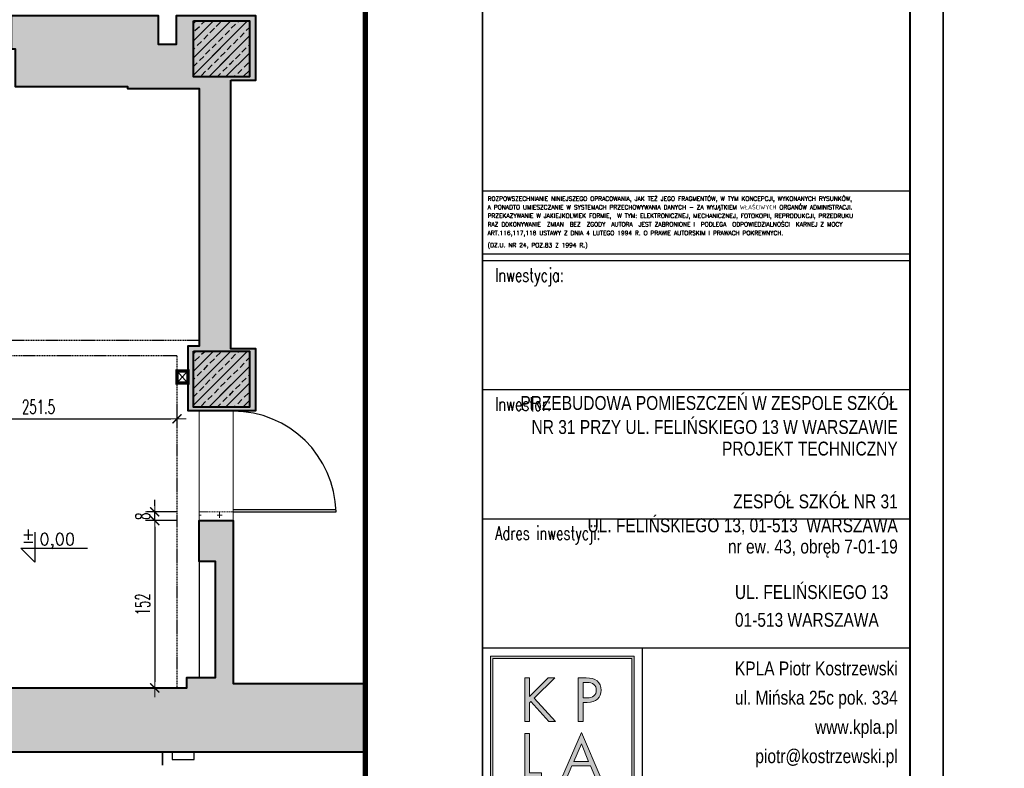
# Model space of a CAD drawing. Extents: x 678233 to 771511, y -128679 to -91169.
# Tile 5 of 62: x 758985 to 759880, y -104015 to -103335. Entities that reach past the tile are written whole.
import ezdxf
from ezdxf.enums import TextEntityAlignment as Align

# ---------------------------------------------------------------- set-up
doc = ezdxf.new("R2010")
doc.units = 0
doc.linetypes.add('DASHED', pattern=[0.75, 0.5, -0.25])
doc.layers.get('0').update_dxf_attribs({"linetype": 'CONTINUOUS'})
doc.layers.get('Defpoints').update_dxf_attribs({"linetype": 'CONTINUOUS'})
for name, color, linetype in [('h', 8, 'CONTINUOUS'), ('K-hatch', 8, 'CONTINUOUS'), ('K-przerywana', 8, 'DASHED'), ('K-ramka', 1, 'CONTINUOUS'), ('K-słupy', 6, 'CONTINUOUS'), ('KOTY', 6, 'CONTINUOUS'), ('OPIS', 2, 'CONTINUOUS'), ('ramka', 2, 'CONTINUOUS'), ('tabelka', 2, 'CONTINUOUS')]:
    doc.layers.add(name, color=color, linetype=linetype)
for name, color, linetype, lineweight in [('K-widok', 7, 'CONTINUOUS', 20), ('K-wyburzenia', 22, 'DASHED', 20), ('K-wyburzenia_hach', 32, 'CONTINUOUS', 9), ('K-wymiary', 8, 'CONTINUOUS', 13), ('K-ściany istniejące', 12, 'CONTINUOUS', 40), ('Warstwa 1', 2, 'CONTINUOUS', 18)]:
    doc.layers.add(name, color=color, linetype=linetype, lineweight=lineweight)
doc.styles.add('ARIAL_CE', font='arial.ttf')
doc.styles.add('ROMANS', font='romans.shx', dxfattribs={"width": 0.6})
doc.styles.add('TXT', font='simplex.shx', dxfattribs={"width": 0.7})
doc.dimstyles.new('Copy of DIM-50', dxfattribs={"dimscale": 10, "dimtxt": 1.3, "dimasz": 0.55, "dimexe": 0.7, "dimexo": 2, "dimgap": 0, "dimtad": 0, "dimdec": 1, "dimrnd": 0.5, "dimdsep": 46, "dimtxsty": 'ROMANS', "dimblk1": 'TICK', "dimblk2": 'TICK', "dimsah": 1, "dimcen": 0, "dimdle": 1.5, "dimclrd": 8, "dimclrt": 2, "dimadec": 1, "dimazin": 0, "dimtfac": 0.416667, "dimtdec": 1, "dimtix": 1, "dimtmove": 1, "dimatfit": 3, "dimldrblk": 'TICK', "dimfxl": 1, "dimtvp": 0.833333, "dimtolj": 1, "dimarcsym": 0})

# ---------------------------------------------------------------- blocks, each defined once
blk = doc.blocks.new('_ARCHTICK')
at = {"color": 0, "linetype": 'ByBlock', "const_width": 0.15}
blk.add_lwpolyline([(-0.5, -0.5), (0.5, 0.5)], dxfattribs=at)
blk = doc.blocks.new('TICK')
for p, q in [((-1.5, 0), (1.5, 0)), ((0, -1.5), (0, 1.5))]:
    blk.add_line(p, q)
at = {"xscale": 1.5, "yscale": 1.5, "zscale": 1.5, "rotation": 180}
blk.add_blockref('_ARCHTICK', (0, 0), dxfattribs=at)
blk = doc.blocks.new('*D143')
at = {"layer": 'Defpoints', "color": 0, "transparency": 16777216}
for p in [(759148.32, -103790.06), (759108.06, -103942.06), (759148.32, -103942.06)]:
    blk.add_point(p, dxfattribs=at)
at = {"layer": 'K-wymiary', "color": 0, "lineweight": -2, "transparency": 16777216}
for p, q in [((759128.32, -103790.06), (759101.06, -103790.06)), ((759128.32, -103942.06), (759101.06, -103942.06))]:
    blk.add_line(p, q, dxfattribs=at)
at = {"layer": 'K-wymiary', "color": 8, "lineweight": -2, "transparency": 16777216}
blk.add_line((759108.06, -103795.56), (759108.06, -103936.56), dxfattribs=at)
at = {"layer": 'K-wymiary', "color": 8, "lineweight": -2, "transparency": 16777216, "xscale": 5.5, "yscale": 5.5, "zscale": 5.5}
for p, rotation in [((759108.06, -103790.06), 90), ((759108.06, -103942.06), 270)]:
    blk.add_blockref('TICK', p, dxfattribs=dict(at, rotation=rotation))
at = {"layer": 'K-wymiary', "color": 2, "transparency": 16777216, "insert": (759097.22, -103866.06), "char_height": 13, "attachment_point": 5, "rotation": 90, "style": 'ROMANS'}
blk.add_mtext('\\A1;152', dxfattribs=at)
blk = doc.blocks.new('*D144')
at = {"layer": 'Defpoints', "color": 0, "transparency": 16777216}
for p in [(759108.06, -103782.06), (759148.32, -103782.06), (759148.32, -103790.06)]:
    blk.add_point(p, dxfattribs=at)
at = {"layer": 'K-wymiary', "color": 8, "lineweight": -2, "transparency": 16777216}
for p, q in [((759108.06, -103776.56), (759108.06, -103771.06)), ((759108.06, -103790.06), (759108.06, -103782.06)), ((759108.06, -103795.56), (759108.06, -103801.06))]:
    blk.add_line(p, q, dxfattribs=at)
at = {"layer": 'K-wymiary', "color": 0, "lineweight": -2, "transparency": 16777216}
for p, q in [((759128.32, -103782.06), (759101.06, -103782.06)), ((759128.32, -103790.06), (759101.06, -103790.06))]:
    blk.add_line(p, q, dxfattribs=at)
at = {"layer": 'K-wymiary', "color": 8, "lineweight": -2, "transparency": 16777216, "xscale": 5.5, "yscale": 5.5, "zscale": 5.5}
for p, rotation in [((759108.06, -103782.06), 270), ((759108.06, -103790.06), 90)]:
    blk.add_blockref('TICK', p, dxfattribs=dict(at, rotation=rotation))
at = {"layer": 'K-wymiary', "color": 2, "transparency": 16777216, "insert": (759097.22, -103786.06), "char_height": 13, "attachment_point": 5, "rotation": 90, "style": 'ROMANS'}
blk.add_mtext('\\A1;8', dxfattribs=at)
blk = doc.blocks.new('*D150')
at = {"layer": 'Defpoints', "color": 0, "transparency": 16777216}
for p in [(758876.82, -103665.06), (759128.32, -103665.06), (759128.32, -103697.52)]:
    blk.add_point(p, dxfattribs=at)
at = {"layer": 'K-wymiary', "color": 0, "lineweight": -2, "transparency": 16777216}
for p, q in [((758876.82, -103685.06), (758876.82, -103704.52)), ((759128.32, -103685.06), (759128.32, -103704.52))]:
    blk.add_line(p, q, dxfattribs=at)
at = {"layer": 'K-wymiary', "color": 8, "lineweight": -2, "transparency": 16777216}
blk.add_line((758882.32, -103697.52), (759122.82, -103697.52), dxfattribs=at)
at = {"layer": 'K-wymiary', "color": 8, "lineweight": -2, "transparency": 16777216, "xscale": 5.5, "yscale": 5.5, "zscale": 5.5, "rotation": 180}
blk.add_blockref('TICK', (758876.82, -103697.52), dxfattribs=at)
at = {"layer": 'K-wymiary', "color": 8, "lineweight": -2, "transparency": 16777216, "xscale": 5.5, "yscale": 5.5, "zscale": 5.5}
blk.add_blockref('TICK', (759128.32, -103697.52), dxfattribs=at)
at = {"layer": 'K-wymiary', "color": 2, "transparency": 16777216, "insert": (759002.57, -103686.69), "char_height": 13, "attachment_point": 5, "style": 'ROMANS'}
blk.add_mtext('\\A1;251.5', dxfattribs=at)
blk = doc.blocks.new('kpla logo')
h = blk.add_hatch(color=256)
h.paths.add_polyline_path([(3.121, 6.59), (3.117, 6.585), (3.103, 6.571), (3.08, 6.548), (3.048, 6.516), (3.009, 6.477), (2.964, 6.431), (2.92, 6.387), (2.865, 6.332), (2.807, 6.273), (2.745, 6.211), (2.682, 6.148), (2.618, 6.083), (2.562, 6.027), (2.499, 5.963), (2.437, 5.901), (2.379, 5.842), (2.323, 5.786), (2.273, 5.735), (2.233, 5.695), (2.193, 5.655), (2.161, 5.622), (2.136, 5.598), (2.121, 5.583), (2.116, 5.577), (2.116, 5.596), (2.116, 5.651), (2.116, 5.735), (2.116, 5.835), (2.116, 5.956), (2.116, 6.083), (2.116, 6.204), (2.116, 6.325), (2.116, 6.431), (2.116, 6.512), (2.116, 6.569), (2.116, 6.59), (2.111, 6.59), (2.096, 6.59), (2.074, 6.59), (2.048, 6.59), (2.017, 6.59), (1.983, 6.59), (1.951, 6.59), (1.92, 6.59), (1.892, 6.59), (1.871, 6.59), (1.856, 6.59), (1.85, 6.59), (1.85, 6.547), (1.85, 6.418), (1.85, 6.221), (1.85, 5.988), (1.85, 5.707), (1.85, 5.409), (1.85, 5.128), (1.85, 4.846), (1.85, 4.597), (1.85, 4.41), (1.85, 4.277), (1.85, 4.229), (1.855, 4.229), (1.87, 4.229), (1.892, 4.229), (1.918, 4.229), (1.95, 4.229), (1.983, 4.229), (2.015, 4.229), (2.046, 4.229), (2.074, 4.229), (2.095, 4.229), (2.11, 4.229), (2.116, 4.229), (2.116, 4.247), (2.116, 4.302), (2.116, 4.387), (2.116, 4.488), (2.116, 4.608), (2.116, 4.737), (2.116, 4.858), (2.116, 4.979), (2.116, 5.086), (2.116, 5.167), (2.116, 5.224), (2.116, 5.245), (2.117, 5.246), (2.121, 5.249), (2.126, 5.255), (2.133, 5.262), (2.141, 5.27), (2.149, 5.278), (2.157, 5.286), (2.165, 5.294), (2.173, 5.301), (2.178, 5.307), (2.182, 5.31), (2.183, 5.312), (2.201, 5.292), (2.253, 5.233), (2.334, 5.143), (2.429, 5.036), (2.544, 4.907), (2.666, 4.77), (2.781, 4.641), (2.897, 4.512), (2.999, 4.398), (3.075, 4.312), (3.13, 4.251), (3.15, 4.229), (3.156, 4.229), (3.176, 4.229), (3.206, 4.229), (3.242, 4.229), (3.284, 4.229), (3.33, 4.229), (3.373, 4.229), (3.416, 4.229), (3.454, 4.229), (3.483, 4.229), (3.503, 4.229), (3.511, 4.229), (3.49, 4.251), (3.427, 4.32), (3.332, 4.425), (3.219, 4.55), (3.083, 4.7), (2.939, 4.859), (2.803, 5.009), (2.666, 5.159), (2.546, 5.292), (2.455, 5.392), (2.391, 5.463), (2.367, 5.489), (2.387, 5.509), (2.448, 5.569), (2.54, 5.661), (2.65, 5.769), (2.781, 5.9), (2.921, 6.039), (3.053, 6.17), (3.185, 6.302), (3.302, 6.418), (3.39, 6.505), (3.453, 6.567), (3.475, 6.59), (3.469, 6.59), (3.449, 6.59), (3.42, 6.59), (3.385, 6.59), (3.343, 6.59), (3.298, 6.59), (3.256, 6.59), (3.214, 6.59), (3.177, 6.59), (3.148, 6.59), (3.128, 6.59)], flags=0)
h.paths.add_polyline_path([(5.002, 4.229), (5.002, 4.231), (5.002, 4.238), (5.002, 4.252), (5.002, 4.271), (5.002, 4.294), (5.002, 4.322), (5.002, 4.354), (5.002, 4.39), (5.002, 4.421), (5.002, 4.462), (5.002, 4.505), (5.002, 4.551), (5.002, 4.598), (5.002, 4.647), (5.002, 4.696), (5.002, 4.745), (5.002, 4.785), (5.002, 4.834), (5.002, 4.883), (5.002, 4.93), (5.002, 4.976), (5.002, 5.02), (5.002, 5.062), (5.002, 5.101), (5.002, 5.129), (5.002, 5.162), (5.002, 5.191), (5.002, 5.216), (5.002, 5.235), (5.002, 5.25), (5.002, 5.259), (5.002, 5.262), (5.004, 5.262), (5.011, 5.262), (5.023, 5.262), (5.038, 5.262), (5.054, 5.262), (5.074, 5.262), (5.095, 5.262), (5.117, 5.262), (5.137, 5.262), (5.158, 5.262), (5.178, 5.262), (5.196, 5.262), (5.21, 5.262), (5.222, 5.262), (5.229, 5.262), (5.232, 5.262), (5.273, 5.263), (5.316, 5.265), (5.359, 5.269), (5.4, 5.274), (5.437, 5.28), (5.475, 5.288), (5.513, 5.298), (5.549, 5.309), (5.581, 5.32), (5.614, 5.334), (5.647, 5.349), (5.678, 5.365), (5.704, 5.381), (5.732, 5.401), (5.759, 5.421), (5.784, 5.443), (5.805, 5.464), (5.826, 5.488), (5.846, 5.514), (5.866, 5.541), (5.882, 5.567), (5.898, 5.596), (5.913, 5.627), (5.927, 5.658), (5.938, 5.687), (5.949, 5.72), (5.958, 5.754), (5.966, 5.788), (5.971, 5.819), (5.975, 5.854), (5.978, 5.889), (5.979, 5.924), (5.978, 5.958), (5.975, 5.996), (5.971, 6.033), (5.964, 6.069), (5.957, 6.102), (5.947, 6.137), (5.935, 6.171), (5.921, 6.204), (5.907, 6.233), (5.89, 6.265), (5.872, 6.295), (5.852, 6.324), (5.833, 6.349), (5.81, 6.375), (5.785, 6.4), (5.759, 6.423), (5.735, 6.444), (5.708, 6.464), (5.679, 6.483), (5.649, 6.5), (5.621, 6.514), (5.589, 6.528), (5.555, 6.541), (5.519, 6.552), (5.485, 6.56), (5.446, 6.568), (5.405, 6.575), (5.361, 6.581), (5.319, 6.584), (5.271, 6.587), (5.219, 6.589), (5.165, 6.59), (5.161, 6.59), (5.147, 6.59), (5.126, 6.59), (5.098, 6.59), (5.068, 6.59), (5.031, 6.59), (4.992, 6.59), (4.951, 6.59), (4.914, 6.59), (4.874, 6.59), (4.837, 6.59), (4.803, 6.59), (4.778, 6.59), (4.756, 6.59), (4.742, 6.59), (4.736, 6.59), (4.736, 6.567), (4.736, 6.493), (4.736, 6.375), (4.736, 6.221), (4.736, 6.057), (4.736, 5.853), (4.736, 5.635), (4.736, 5.409), (4.736, 5.206), (4.736, 4.986), (4.736, 4.781), (4.736, 4.597), (4.736, 4.457), (4.736, 4.335), (4.736, 4.256), (4.736, 4.229), (4.739, 4.229), (4.747, 4.229), (4.761, 4.229), (4.778, 4.229), (4.796, 4.229), (4.819, 4.229), (4.844, 4.229), (4.869, 4.229), (4.892, 4.229), (4.917, 4.229), (4.94, 4.229), (4.96, 4.229), (4.976, 4.229), (4.99, 4.229), (4.999, 4.229)], flags=0)
h.paths.add_polyline_path([(5.214, 5.503), (5.214, 5.503), (5.213, 5.503), (5.21, 5.503), (5.206, 5.503), (5.201, 5.503), (5.195, 5.503), (5.189, 5.503), (5.181, 5.503), (5.176, 5.503), (5.167, 5.503), (5.158, 5.503), (5.149, 5.503), (5.139, 5.503), (5.129, 5.503), (5.119, 5.503), (5.108, 5.503), (5.101, 5.503), (5.091, 5.503), (5.08, 5.503), (5.071, 5.503), (5.061, 5.503), (5.052, 5.503), (5.043, 5.503), (5.035, 5.503), (5.03, 5.503), (5.023, 5.503), (5.017, 5.503), (5.012, 5.503), (5.008, 5.503), (5.004, 5.503), (5.003, 5.503), (5.002, 5.503), (5.002, 5.51), (5.002, 5.537), (5.002, 5.579), (5.002, 5.635), (5.002, 5.691), (5.002, 5.764), (5.002, 5.843), (5.002, 5.924), (5.002, 5.994), (5.002, 6.073), (5.002, 6.148), (5.002, 6.214), (5.002, 6.262), (5.002, 6.307), (5.002, 6.335), (5.002, 6.345), (5.004, 6.345), (5.01, 6.345), (5.019, 6.345), (5.032, 6.345), (5.045, 6.345), (5.062, 6.345), (5.08, 6.345), (5.099, 6.345), (5.115, 6.345), (5.134, 6.345), (5.151, 6.345), (5.166, 6.345), (5.177, 6.345), (5.188, 6.345), (5.194, 6.345), (5.197, 6.345), (5.228, 6.345), (5.262, 6.344), (5.295, 6.342), (5.326, 6.339), (5.352, 6.336), (5.38, 6.332), (5.406, 6.326), (5.432, 6.32), (5.452, 6.314), (5.475, 6.306), (5.497, 6.297), (5.518, 6.287), (5.535, 6.278), (5.554, 6.266), (5.572, 6.253), (5.59, 6.239), (5.603, 6.227), (5.618, 6.212), (5.631, 6.196), (5.644, 6.179), (5.655, 6.163), (5.666, 6.145), (5.676, 6.125), (5.686, 6.105), (5.693, 6.087), (5.7, 6.065), (5.706, 6.043), (5.711, 6.02), (5.715, 6), (5.718, 5.977), (5.72, 5.952), (5.72, 5.928), (5.719, 5.884), (5.713, 5.836), (5.702, 5.79), (5.687, 5.748), (5.67, 5.714), (5.647, 5.678), (5.62, 5.644), (5.588, 5.614), (5.558, 5.592), (5.519, 5.568), (5.476, 5.548), (5.429, 5.531), (5.386, 5.52), (5.333, 5.511), (5.275, 5.505)], flags=0)
h.paths.add_polyline_path([(2.116, 1.461), (2.116, 1.464), (2.116, 1.479), (2.116, 1.507), (2.116, 1.545), (2.116, 1.594), (2.116, 1.651), (2.116, 1.718), (2.116, 1.791), (2.116, 1.848), (2.116, 1.933), (2.116, 2.023), (2.116, 2.117), (2.116, 2.214), (2.116, 2.314), (2.116, 2.416), (2.116, 2.519), (2.116, 2.592), (2.116, 2.695), (2.116, 2.795), (2.116, 2.894), (2.116, 2.989), (2.116, 3.08), (2.116, 3.166), (2.116, 3.247), (2.116, 3.3), (2.116, 3.368), (2.116, 3.429), (2.116, 3.48), (2.116, 3.521), (2.116, 3.552), (2.116, 3.571), (2.116, 3.577), (2.113, 3.577), (2.105, 3.577), (2.092, 3.577), (2.074, 3.577), (2.057, 3.577), (2.034, 3.577), (2.009, 3.577), (1.983, 3.577), (1.961, 3.577), (1.936, 3.577), (1.913, 3.577), (1.892, 3.577), (1.877, 3.577), (1.863, 3.577), (1.854, 3.577), (1.85, 3.577), (1.85, 3.556), (1.85, 3.483), (1.85, 3.364), (1.85, 3.208), (1.85, 3.051), (1.85, 2.846), (1.85, 2.625), (1.85, 2.397), (1.85, 2.201), (1.85, 1.979), (1.85, 1.771), (1.85, 1.585), (1.85, 1.45), (1.85, 1.325), (1.85, 1.245), (1.85, 1.216), (1.858, 1.216), (1.887, 1.216), (1.933, 1.216), (1.993, 1.216), (2.054, 1.216), (2.133, 1.216), (2.219, 1.216), (2.307, 1.216), (2.383, 1.216), (2.469, 1.216), (2.549, 1.216), (2.621, 1.216), (2.673, 1.216), (2.722, 1.216), (2.753, 1.216), (2.764, 1.216), (2.764, 1.219), (2.764, 1.226), (2.764, 1.238), (2.764, 1.255), (2.764, 1.271), (2.764, 1.292), (2.764, 1.315), (2.764, 1.339), (2.764, 1.359), (2.764, 1.382), (2.764, 1.403), (2.764, 1.422), (2.764, 1.436), (2.764, 1.449), (2.764, 1.458), (2.764, 1.461), (2.758, 1.461), (2.738, 1.461), (2.705, 1.461), (2.662, 1.461), (2.619, 1.461), (2.563, 1.461), (2.502, 1.461), (2.44, 1.461), (2.386, 1.461), (2.325, 1.461), (2.268, 1.461), (2.217, 1.461), (2.18, 1.461), (2.146, 1.461), (2.124, 1.461)], flags=0)
h.paths.add_polyline_path([(4.4, 1.829), (4.402, 1.829), (4.41, 1.829), (4.423, 1.829), (4.441, 1.829), (4.464, 1.829), (4.492, 1.829), (4.523, 1.829), (4.558, 1.829), (4.586, 1.829), (4.626, 1.829), (4.669, 1.829), (4.714, 1.829), (4.76, 1.829), (4.808, 1.829), (4.856, 1.829), (4.905, 1.829), (4.941, 1.829), (4.99, 1.829), (5.037, 1.829), (5.084, 1.829), (5.129, 1.829), (5.172, 1.829), (5.213, 1.829), (5.251, 1.829), (5.278, 1.829), (5.31, 1.829), (5.339, 1.829), (5.363, 1.829), (5.383, 1.829), (5.397, 1.829), (5.406, 1.829), (5.409, 1.829), (5.412, 1.823), (5.42, 1.802), (5.434, 1.768), (5.453, 1.724), (5.472, 1.679), (5.496, 1.621), (5.522, 1.559), (5.549, 1.494), (5.572, 1.438), (5.599, 1.375), (5.623, 1.317), (5.645, 1.264), (5.661, 1.225), (5.676, 1.19), (5.685, 1.168), (5.689, 1.16), (5.691, 1.16), (5.7, 1.16), (5.715, 1.16), (5.734, 1.16), (5.754, 1.16), (5.779, 1.16), (5.806, 1.16), (5.834, 1.16), (5.858, 1.16), (5.885, 1.16), (5.911, 1.16), (5.934, 1.16), (5.951, 1.16), (5.966, 1.16), (5.976, 1.16), (5.979, 1.16), (5.969, 1.182), (5.936, 1.26), (5.883, 1.384), (5.813, 1.546), (5.741, 1.714), (5.649, 1.929), (5.55, 2.159), (5.448, 2.397), (5.358, 2.606), (5.259, 2.837), (5.166, 3.054), (5.083, 3.248), (5.021, 3.392), (4.966, 3.521), (4.93, 3.605), (4.917, 3.634), (4.907, 3.611), (4.873, 3.534), (4.819, 3.41), (4.747, 3.248), (4.673, 3.079), (4.579, 2.865), (4.478, 2.635), (4.374, 2.397), (4.282, 2.188), (4.18, 1.957), (4.085, 1.74), (4, 1.546), (3.937, 1.402), (3.88, 1.273), (3.843, 1.189), (3.83, 1.16), (3.833, 1.16), (3.842, 1.16), (3.856, 1.16), (3.875, 1.16), (3.895, 1.16), (3.919, 1.16), (3.946, 1.16), (3.974, 1.16), (3.998, 1.16), (4.025, 1.16), (4.05, 1.16), (4.072, 1.16), (4.089, 1.16), (4.104, 1.16), (4.114, 1.16), (4.117, 1.16), (4.12, 1.166), (4.128, 1.187), (4.143, 1.22), (4.161, 1.264), (4.18, 1.31), (4.205, 1.368), (4.231, 1.43), (4.259, 1.494), (4.282, 1.551), (4.309, 1.613), (4.334, 1.672), (4.356, 1.724), (4.373, 1.763), (4.387, 1.798), (4.397, 1.821)], flags=0)
h.paths.add_polyline_path([(4.914, 3.018), (4.914, 3.017), (4.916, 3.011), (4.921, 3), (4.928, 2.983), (4.937, 2.961), (4.948, 2.934), (4.961, 2.904), (4.975, 2.87), (4.982, 2.852), (4.998, 2.814), (5.015, 2.773), (5.033, 2.73), (5.052, 2.685), (5.071, 2.639), (5.09, 2.593), (5.11, 2.546), (5.12, 2.522), (5.139, 2.475), (5.159, 2.428), (5.177, 2.383), (5.196, 2.339), (5.213, 2.297), (5.23, 2.258), (5.245, 2.221), (5.252, 2.203), (5.266, 2.171), (5.277, 2.143), (5.287, 2.119), (5.295, 2.099), (5.301, 2.085), (5.305, 2.076), (5.306, 2.073), (5.301, 2.073), (5.276, 2.073), (5.236, 2.073), (5.182, 2.073), (5.134, 2.073), (5.064, 2.073), (4.987, 2.073), (4.908, 2.073), (4.849, 2.073), (4.771, 2.073), (4.699, 2.073), (4.634, 2.073), (4.593, 2.073), (4.549, 2.073), (4.52, 2.073), (4.51, 2.073), (4.513, 2.08), (4.525, 2.109), (4.546, 2.157), (4.573, 2.221), (4.597, 2.277), (4.633, 2.361), (4.672, 2.452), (4.712, 2.546), (4.742, 2.616), (4.781, 2.708), (4.818, 2.794), (4.85, 2.87), (4.872, 2.92), (4.894, 2.972), (4.908, 3.006)], flags=0)
h.paths.add_polyline_path([(7.769, 0), (7.769, 0.009), (7.769, 0.062), (7.769, 0.161), (7.769, 0.301), (7.769, 0.48), (7.769, 0.694), (7.769, 0.94), (7.769, 1.214), (7.769, 1.391), (7.769, 1.704), (7.769, 2.037), (7.769, 2.387), (7.769, 2.75), (7.769, 3.122), (7.769, 3.502), (7.769, 3.885), (7.769, 4.115), (7.769, 4.496), (7.769, 4.872), (7.769, 5.239), (7.769, 5.594), (7.769, 5.934), (7.769, 6.256), (7.769, 6.555), (7.769, 6.723), (7.769, 6.981), (7.769, 7.208), (7.769, 7.401), (7.769, 7.557), (7.769, 7.673), (7.769, 7.745), (7.769, 7.769), (7.707, 7.769), (7.468, 7.769), (7.076, 7.769), (6.555, 7.769), (6.065, 7.769), (5.383, 7.769), (4.647, 7.769), (3.885, 7.769), (3.274, 7.769), (2.53, 7.769), (1.835, 7.769), (1.214, 7.769), (0.788, 7.769), (0.368, 7.769), (0.096, 7.769), (0, 7.769), (0, 7.707), (0, 7.468), (0, 7.076), (0, 6.555), (0, 6.065), (0, 5.383), (0, 4.647), (0, 3.885), (0, 3.274), (0, 2.53), (0, 1.835), (0, 1.214), (0, 0.788), (0, 0.368), (0, 0.096), (0, 0), (0.062, 0), (0.301, 0), (0.694, 0), (1.214, 0), (1.704, 0), (2.387, 0), (3.122, 0), (3.885, 0), (4.496, 0), (5.239, 0), (5.934, 0), (6.555, 0), (6.981, 0), (7.401, 0), (7.673, 0)])
h.paths.add_polyline_path([(0.131, 0.131), (0.131, 0.14), (0.131, 0.192), (0.131, 0.287), (0.131, 0.422), (0.131, 0.595), (0.131, 0.802), (0.131, 1.039), (0.131, 1.304), (0.131, 1.475), (0.131, 1.778), (0.131, 2.1), (0.131, 2.437), (0.131, 2.788), (0.131, 3.148), (0.131, 3.515), (0.131, 3.885), (0.131, 4.107), (0.131, 4.475), (0.131, 4.838), (0.131, 5.193), (0.131, 5.536), (0.131, 5.865), (0.131, 6.176), (0.131, 6.465), (0.131, 6.627), (0.131, 6.876), (0.131, 7.096), (0.131, 7.282), (0.131, 7.433), (0.131, 7.545), (0.131, 7.614), (0.131, 7.638), (0.192, 7.638), (0.422, 7.638), (0.802, 7.638), (1.304, 7.638), (1.778, 7.638), (2.437, 7.638), (3.148, 7.638), (3.885, 7.638), (4.475, 7.638), (5.193, 7.638), (5.865, 7.638), (6.465, 7.638), (6.876, 7.638), (7.282, 7.638), (7.545, 7.638), (7.638, 7.638), (7.638, 7.578), (7.638, 7.347), (7.638, 6.968), (7.638, 6.465), (7.638, 5.992), (7.638, 5.332), (7.638, 4.621), (7.638, 3.885), (7.638, 3.294), (7.638, 2.576), (7.638, 1.904), (7.638, 1.304), (7.638, 0.893), (7.638, 0.487), (7.638, 0.225), (7.638, 0.131), (7.578, 0.131), (7.347, 0.131), (6.968, 0.131), (6.465, 0.131), (5.992, 0.131), (5.332, 0.131), (4.621, 0.131), (3.885, 0.131), (3.294, 0.131), (2.576, 0.131), (1.904, 0.131), (1.304, 0.131), (0.893, 0.131), (0.487, 0.131), (0.225, 0.131)], flags=16)
at = {"layer": 'Warstwa 1', "color": 250}
for points, knots in [([(7.769, 0), (7.769, 0), (0, 0), (0, 0), (0, 0), (0, 0), (0, 7.769), (0, 7.769), (0, 7.769), (0, 7.769), (7.769, 7.769), (7.769, 7.769), (7.769, 7.769), (7.769, 7.769), (7.769, 0), (7.769, 0)], [0, 0, 0, 0, 0.2, 0.2, 0.2, 0.2, 0.4, 0.4, 0.4, 0.4, 0.6, 0.6, 0.6, 0.6, 1, 1, 1, 1]), ([(0.131, 0.131), (0.131, 0.131), (7.638, 0.131), (7.638, 0.131), (7.638, 0.131), (7.638, 0.131), (7.638, 7.638), (7.638, 7.638), (7.638, 7.638), (7.638, 7.638), (0.131, 7.638), (0.131, 7.638), (0.131, 7.638), (0.131, 7.638), (0.131, 0.131), (0.131, 0.131)], [0, 0, 0, 0, 0.2, 0.2, 0.2, 0.2, 0.4, 0.4, 0.4, 0.4, 0.6, 0.6, 0.6, 0.6, 1, 1, 1, 1]), ([(3.121, 6.59), (3.121, 6.59), (3.475, 6.59), (3.475, 6.59), (3.475, 6.59), (3.475, 6.59), (2.367, 5.489), (2.367, 5.489), (2.367, 5.489), (2.367, 5.489), (3.511, 4.229), (3.511, 4.229), (3.511, 4.229), (3.511, 4.229), (3.15, 4.229), (3.15, 4.229), (3.15, 4.229), (3.15, 4.229), (2.183, 5.312), (2.183, 5.312), (2.183, 5.312), (2.183, 5.312), (2.116, 5.245), (2.116, 5.245), (2.116, 5.245), (2.116, 5.245), (2.116, 4.229), (2.116, 4.229), (2.116, 4.229), (2.116, 4.229), (1.85, 4.229), (1.85, 4.229), (1.85, 4.229), (1.85, 4.229), (1.85, 6.59), (1.85, 6.59), (1.85, 6.59), (1.85, 6.59), (2.116, 6.59), (2.116, 6.59), (2.116, 6.59), (2.116, 6.59), (2.116, 5.577), (2.116, 5.577), (2.116, 5.577), (2.116, 5.577), (3.121, 6.59), (3.121, 6.59)], [0, 0, 0, 0, 0.076923, 0.076923, 0.076923, 0.076923, 0.153846, 0.153846, 0.153846, 0.153846, 0.230769, 0.230769, 0.230769, 0.230769, 0.307692, 0.307692, 0.307692, 0.307692, 0.384615, 0.384615, 0.384615, 0.384615, 0.461538, 0.461538, 0.461538, 0.461538, 0.538462, 0.538462, 0.538462, 0.538462, 0.615385, 0.615385, 0.615385, 0.615385, 0.692308, 0.692308, 0.692308, 0.692308, 0.769231, 0.769231, 0.769231, 0.769231, 0.846154, 0.846154, 0.846154, 0.846154, 1, 1, 1, 1]), ([(5.002, 4.229), (5.002, 4.229), (4.736, 4.229), (4.736, 4.229), (4.736, 4.229), (4.736, 4.229), (4.736, 6.59), (4.736, 6.59), (4.736, 6.59), (4.736, 6.59), (5.165, 6.59), (5.165, 6.59), (5.165, 6.59), (5.455, 6.59), (5.621, 6.544), (5.759, 6.423), (5.759, 6.423), (5.898, 6.307), (5.979, 6.122), (5.979, 5.924), (5.979, 5.924), (5.979, 5.74), (5.905, 5.56), (5.784, 5.443), (5.784, 5.443), (5.657, 5.326), (5.469, 5.262), (5.232, 5.262), (5.232, 5.262), (5.232, 5.262), (5.002, 5.262), (5.002, 5.262), (5.002, 5.262), (5.002, 5.262), (5.002, 4.229), (5.002, 4.229)], [0, 0, 0, 0, 0.1, 0.1, 0.1, 0.1, 0.2, 0.2, 0.2, 0.2, 0.3, 0.3, 0.3, 0.3, 0.4, 0.4, 0.4, 0.4, 0.5, 0.5, 0.5, 0.5, 0.6, 0.6, 0.6, 0.6, 0.7, 0.7, 0.7, 0.7, 0.8, 0.8, 0.8, 0.8, 1, 1, 1, 1]), ([(5.214, 5.503), (5.536, 5.503), (5.72, 5.659), (5.72, 5.928), (5.72, 5.928), (5.72, 6.055), (5.671, 6.169), (5.59, 6.239), (5.59, 6.239), (5.501, 6.314), (5.388, 6.345), (5.197, 6.345), (5.197, 6.345), (5.197, 6.345), (5.002, 6.345), (5.002, 6.345), (5.002, 6.345), (5.002, 6.345), (5.002, 5.503), (5.002, 5.503), (5.002, 5.503), (5.002, 5.503), (5.214, 5.503), (5.214, 5.503)], [0, 0, 0, 0, 0.142857, 0.142857, 0.142857, 0.142857, 0.285714, 0.285714, 0.285714, 0.285714, 0.428571, 0.428571, 0.428571, 0.428571, 0.571429, 0.571429, 0.571429, 0.571429, 0.714286, 0.714286, 0.714286, 0.714286, 1, 1, 1, 1]), ([(2.116, 1.461), (2.116, 1.461), (2.764, 1.461), (2.764, 1.461), (2.764, 1.461), (2.764, 1.461), (2.764, 1.216), (2.764, 1.216), (2.764, 1.216), (2.764, 1.216), (1.85, 1.216), (1.85, 1.216), (1.85, 1.216), (1.85, 1.216), (1.85, 3.577), (1.85, 3.577), (1.85, 3.577), (1.85, 3.577), (2.116, 3.577), (2.116, 3.577), (2.116, 3.577), (2.116, 3.577), (2.116, 1.461), (2.116, 1.461)], [0, 0, 0, 0, 0.142857, 0.142857, 0.142857, 0.142857, 0.285714, 0.285714, 0.285714, 0.285714, 0.428571, 0.428571, 0.428571, 0.428571, 0.571429, 0.571429, 0.571429, 0.571429, 0.714286, 0.714286, 0.714286, 0.714286, 1, 1, 1, 1]), ([(4.4, 1.829), (4.4, 1.829), (4.117, 1.16), (4.117, 1.16), (4.117, 1.16), (4.117, 1.16), (3.83, 1.16), (3.83, 1.16), (3.83, 1.16), (3.83, 1.16), (4.917, 3.634), (4.917, 3.634), (4.917, 3.634), (4.917, 3.634), (5.979, 1.16), (5.979, 1.16), (5.979, 1.16), (5.979, 1.16), (5.689, 1.16), (5.689, 1.16), (5.689, 1.16), (5.689, 1.16), (5.409, 1.829), (5.409, 1.829), (5.409, 1.829), (5.409, 1.829), (4.4, 1.829), (4.4, 1.829)], [0, 0, 0, 0, 0.125, 0.125, 0.125, 0.125, 0.25, 0.25, 0.25, 0.25, 0.375, 0.375, 0.375, 0.375, 0.5, 0.5, 0.5, 0.5, 0.625, 0.625, 0.625, 0.625, 0.75, 0.75, 0.75, 0.75, 1, 1, 1, 1]), ([(4.914, 3.018), (4.914, 3.018), (4.51, 2.073), (4.51, 2.073), (4.51, 2.073), (4.51, 2.073), (5.306, 2.073), (5.306, 2.073), (5.306, 2.073), (5.306, 2.073), (4.914, 3.018), (4.914, 3.018)], [0, 0, 0, 0, 0.25, 0.25, 0.25, 0.25, 0.5, 0.5, 0.5, 0.5, 1, 1, 1, 1])]:
    blk.add_open_spline(points, degree=3, knots=knots, dxfattribs=at)
blk = doc.blocks.new('TABELKA NOWA 334')
at = {"layer": 'tabelka', "ltscale": 2}
for p, q in [((42790.4, -47472.2), (43615.4, -47472.2)), ((42790.4, -47472.2), (42790.4, -47593.6)), ((43615.4, -47472.2), (43615.4, -47593.6)), ((42790.4, -47593.6), (43615.4, -47593.6)), ((42790.4, -48703.2), (42790.4, -47607.4)), ((43615.4, -47607.4), (42790.4, -47607.4)), ((43615.4, -47856.3), (42790.4, -47856.3)), ((43615.4, -48105.3), (42790.4, -48105.3)), ((43615.4, -48354.2), (42790.4, -48354.2))]:
    blk.add_line(p, q, dxfattribs=at)
blk.add_lwpolyline([(42790.4, -49379.6), (43615.4, -49379.6), (43615.4, -47607.4), (42790.4, -47607.4)], close=True, dxfattribs=at)
blk.add_lwpolyline([(43098.7, -48354.2), (43098.7, -48662.5)], dxfattribs=at)
at = {"layer": 'tabelka', "ltscale": 2, "xscale": 35.70926211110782, "yscale": 35.70926211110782, "zscale": 35.70926211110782}
blk.add_blockref('kpla logo', (42805.8, -48647.1), dxfattribs=at)
at = {"layer": 'tabelka', "ltscale": 2, "style": 'ROMANS'}
for s, height, p in [('ROZPOWSZECHNIANIE NINIEJSZEGO OPRACOWANIA, JAK TEŻ JEGO FRAGMENTÓW, W TYM KONCEPCJI, WYKONANYCH RYSUNKÓW,', 8.2817, (42800.3, -47491.3)), ('A PONADTO UMIESZCZANIE W SYSTEMACH PRZECHOWYWANIA DANYCH - ZA WYJĄTKIEM WŁAŚCIWYCH ORGANÓW ADMINISTRACJI. ', 8.2817, (42800.3, -47507.8)), ('PRZEKAZYWANIE W JAKIEJKOLWIEK FORMIE,  W TYM: ELEKTRONICZNEJ, MECHANICZNEJ, FOTOKOPII, REPRODUKCJI, PRZEDRUKU', 8.2817, (42800.3, -47524.4)), ('RAZ D0KONYWANIE  ZMIAN  BEZ  ZGODY  AUTORA  JEST ZABRONIONE I  PODLEGA  ODPOWIEDZIALNOŚCI  KARNEJ Z MOCY ', 8.2817, (42800.3, -47541)), ('ART.116,117,118 USTAWY Z DNIA 4 LUTEGO 1994 R. O PRAWIE AUTORSKIM I PRAWACH POKREWNYCH.', 8.282, (42800.3, -47557.5)), ('(DZ.U. NR 24, POZ.83 Z 1994 R.)', 8.282, (42800.3, -47581.1))]:
    blk.add_text(s, height=height, rotation=359.9955, dxfattribs=at).set_placement(p)
at = {"layer": 'tabelka', "ltscale": 2, "style": 'ROMANS', "width": 0.7}
for s, height, p in [('Inwestycja:', 26.174, (42814.7, -47647.6)), ('Inwestor:', 26.17, (42814.7, -47896.6)), ('Adres inwestycji:', 26.174, (42814.7, -48145.5))]:
    blk.add_text(s, height=height, dxfattribs=at).set_placement(p)
at = {"layer": 'tabelka', "ltscale": 2, "style": 'ARIAL_CE', "width": 0.8}
for s, p in [('KPLA Piotr Kostrzewski', (43591.7, -48407)), ('ul. Mińska 25c pok. 334', (43591.7, -48463.4)), ('www.kpla.pl', (43591.7, -48519.8)), ('  piotr@kostrzewski.pl', (43591.7, -48576.3))]:
    blk.add_text(s, height=26.775, dxfattribs=at).set_placement(p, align=Align.RIGHT)
for tag, height, p in [('Inwestycja 1', 26.8, (43591.7, -47698.9)), ('Inwestycja 2', 26.8, (43591.7, -47745.3)), ('Inwestycja 3', 26.8, (43591.7, -47791.7)), ('Inwestycja 4', 26.8, (43591.7, -47838.1)), ('INWESTOR 1', 26.8, (43591.7, -47947.8)), ('INWESTOR 2', 26.8, (43591.7, -47994.2)), ('INWESTOR 3', 26.8, (43591.7, -48040.6)), ('INWESTOR 4', 26.8, (43591.7, -48087.1)), ('Adres 1', 26.8, (43591.7, -48196.8)), ('Adres 2', 26.8, (43591.7, -48243.2)), ('Adres 3', 26.8, (43591.7, -48289.6)), ('Adres 4', 26.8, (43591.7, -48336)), ('TEMAT1', 25.9, (43585.8, -49053)), ('TEMAT2', 25.9, (43585.8, -49097.9)), ('TEMAT3', 25.9, (43585.8, -49142.8))]:
    blk.add_attdef(tag, text='', height=height, dxfattribs=at).set_placement(p, align=Align.RIGHT)
at = {"layer": 'tabelka', "ltscale": 2, "style": 'ROMANS', "width": 0.7, "flags": 4}
for tag, p in [('arch. wn. Piotr Kostrzewski', (42814.7, -48813.8)), ('arch. wn. Artur Lewandowski', (42814.7, -48886.5)), ('....', (42814.7, -48959.2))]:
    blk.add_attdef(tag, p, '', height=26.2, dxfattribs=at)
at = {"layer": 'tabelka', "ltscale": 2, "style": 'ARIAL_CE', "width": 0.8}
for tag, height, p in [('1:20', 45.9, (43218.4, -49216)), ('A 12', 61.2, (43585.8, -49292.7)), ('sierpień 2013', 30.6, (43218.4, -49325.1))]:
    blk.add_attdef(tag, text='', height=height, dxfattribs=at).set_placement(p, align=Align.MIDDLE_RIGHT)

msp = doc.modelspace()

# ---------------------------------------------------------------- hatches: boundary and pattern name
at = {"layer": 'K-hatch', "ltscale": 100}
h = msp.add_hatch(color=254, dxfattribs=at)
h.paths.add_polyline_path([(759200.08, -103033.97), (759138.14, -103033.97), (759138.14, -103089.97), (759200.08, -103089.97)])
h.paths.add_polyline_path([(759200.08, -103331.56), (759138.14, -103331.56), (759127.57, -103331.56), (759127.57, -103357.56), (759111.57, -103357.56), (759111.57, -103331.56), (758977.57, -103331.56), (758977.57, -103361.56), (758981.32, -103361.56), (758981.32, -103395.56), (759083.32, -103395.56), (759083.32, -103397.56), (759148.32, -103397.56), (759148.32, -103631.56), (759138.32, -103631.56), (759138.32, -103665.06), (759138.32, -103690.06), (759148.32, -103690.06), (759200.08, -103690.06), (759200.08, -103633.87), (759177.17, -103633.87), (759177.17, -103389.92), (759200.08, -103389.92)], flags=17)
h.paths.add_polyline_path([(758736.82, -103361.56), (758740.57, -103361.56), (758740.57, -103331.56), (758420.57, -103331.56), (758420.57, -103361.56), (758424.32, -103361.56), (758424.32, -103384.06), (758544.82, -103384.06), (758544.82, -103395.56), (758736.82, -103395.56)], flags=17)
h.paths.add_polyline_path([(758179.82, -103361.56), (758183.57, -103361.56), (758183.57, -103331.56), (757934.57, -103331.56), (757934.57, -104000.06), (759299.38, -104000.06), (759299.38, -103938.07), (759179.29, -103938.07), (759179.29, -103790.06), (759148.32, -103790.06), (759148.32, -103827.06), (759163.32, -103827.06), (759163.32, -103932.56), (759137.32, -103932.56), (759137.32, -103942.06), (758544.82, -103942.06), (758544.82, -103965.06), (757980.32, -103965.06), (757980.32, -103951.56), (757963.32, -103951.56), (757963.32, -103669.06), (757978.32, -103669.06), (757978.32, -103650.06), (757990.32, -103650.06), (757990.32, -103384.06), (758179.82, -103384.06)])
at = {"layer": 'K-wyburzenia_hach', "ltscale": 10, "transparency": 33554687}
h = msp.add_hatch(dxfattribs=at)
h.set_pattern_fill('CROSS', color=256, scale=1.5, angle=-90, style=0)
h.set_pattern_definition([(270, (693901.75, -118946.571), (9.525, -9.525), [4.7625, -14.2875]), (0, (693899.369, -118948.953), (9.525, 9.525), [4.7625, -14.2875])])
h.paths.add_polyline_path([(759179.29, -103782.06), (759148.32, -103782.06), (759148.32, -103790.06), (759179.29, -103790.06)])

# ---------------------------------------------------------------- linework, layer by layer
at = {"layer": 'h'}
msp.add_lwpolyline([(759143.23, -103361.92), (759144.5, -103360.65)], dxfattribs=at)
at = {"layer": 'K-hatch'}
for p, q in [((759179.29, -103779.98), (759272.81, -103779.98)), ((759179.29, -103782.06), (759272.81, -103782.06)), ((759148.32, -103827.06), (759148.32, -103932.56))]:
    msp.add_line(p, q, dxfattribs=at)
for points in [[(759143.23, -103338.59), (759145.77, -103336.04)], [(759143.23, -103354.29), (759161.47, -103336.04)], [(759143.23, -103369.56), (759177.17, -103336.04)], [(759143.23, -103338.59), (759145.77, -103336.04)], [(759143.23, -103354.29), (759161.47, -103336.04)], [(759143.23, -103369.56), (759177.17, -103336.04)], [(759143.23, -103385.26), (759192.44, -103336.04)], [(759144.5, -103344.95), (759148.74, -103341.13)], [(759144.5, -103344.95), (759148.74, -103341.13)], [(759150.44, -103339.01), (759153.84, -103336.04)], [(759150.44, -103339.01), (759153.84, -103336.04)], [(759158.08, -103347.07), (759162.32, -103342.83)], [(759158.08, -103347.07), (759162.32, -103342.83)], [(759164.02, -103341.13), (759167.84, -103337.31)], [(759164.02, -103341.13), (759167.84, -103337.31)], [(759177.59, -103342.83), (759181.41, -103339.01)], [(759183.53, -103337.31), (759184.81, -103336.04)], [(759191.17, -103344.95), (759194.14, -103341.98)], [(759143.23, -103385.26), (759177.32, -103351.17)], [(759152.56, -103352.59), (759156.38, -103348.77)], [(759152.56, -103352.59), (759156.38, -103348.77)], [(759157.23, -103386.95), (759194.14, -103349.62)], [(759166.14, -103354.71), (759169.96, -103350.89)], [(759166.14, -103354.71), (759169.96, -103350.89)], [(759172.08, -103348.77), (759175.9, -103344.95)], [(759172.08, -103348.77), (759175.9, -103344.95)], [(759185.65, -103350.89), (759189.47, -103347.07)], [(759143.23, -103361.92), (759144.5, -103360.65)], [(759146.62, -103358.53), (759150.44, -103354.71)], [(759146.62, -103358.53), (759150.44, -103354.71)], [(759160.2, -103360.65), (759164.02, -103356.83)], [(759160.2, -103360.65), (759164.02, -103356.83)], [(759173.78, -103362.35), (759177.59, -103358.53)], [(759173.78, -103362.35), (759177.59, -103358.53)], [(759179.72, -103356.83), (759183.53, -103352.59)], [(759187.35, -103364.47), (759191.17, -103360.65)], [(759193.29, -103358.53), (759194.14, -103357.68)], [(759148.74, -103372.1), (759152.56, -103368.29)], [(759148.74, -103372.1), (759152.56, -103368.29)], [(759154.26, -103366.16), (759158.08, -103362.35)], [(759154.26, -103366.16), (759158.08, -103362.35)], [(759157.23, -103386.95), (759177.32, -103366.63)], [(759167.84, -103368.29), (759172.08, -103364.47)], [(759167.84, -103368.29), (759172.08, -103364.47)], [(759172.5, -103386.95), (759194.14, -103365.32)], [(759181.41, -103370.41), (759185.65, -103366.16)], [(759143.23, -103377.62), (759146.62, -103374.23)], [(759143.23, -103377.62), (759146.62, -103374.23)], [(759156.38, -103380.17), (759160.2, -103375.92)], [(759156.38, -103380.17), (759160.2, -103375.92)], [(759162.32, -103374.23), (759166.14, -103370.41)], [(759162.32, -103374.23), (759166.14, -103370.41)], [(759169.96, -103381.86), (759173.78, -103378.04)], [(759169.96, -103381.86), (759173.78, -103378.04)], [(759175.9, -103375.92), (759179.72, -103372.1)], [(759175.9, -103375.92), (759177.32, -103374.5)], [(759189.47, -103378.04), (759193.29, -103374.23)], [(759150.44, -103385.68), (759154.26, -103381.86)], [(759150.44, -103385.68), (759154.26, -103381.86)], [(759164.87, -103386.95), (759167.84, -103383.98)], [(759164.87, -103386.95), (759167.84, -103383.98)], [(759172.5, -103386.95), (759177.32, -103382.14)], [(759180.56, -103386.95), (759181.41, -103385.68)], [(759183.53, -103383.98), (759187.35, -103380.17)], [(759188.2, -103386.95), (759194.14, -103381.01)], [(759143.23, -103638.54), (759145.77, -103635.99)], [(759143.23, -103654.24), (759161.47, -103635.99)], [(759143.23, -103669.93), (759177.17, -103635.99)], [(759143.23, -103638.54), (759145.77, -103635.99)], [(759143.23, -103654.24), (759161.47, -103635.99)], [(759143.23, -103669.93), (759177.17, -103635.99)], [(759143.23, -103685.21), (759192.44, -103635.99)], [(759150.44, -103638.96), (759153.84, -103635.99)], [(759150.44, -103638.96), (759153.84, -103635.99)], [(759164.02, -103641.09), (759167.84, -103637.27)], [(759164.02, -103641.09), (759167.84, -103637.27)], [(759183.53, -103637.27), (759184.81, -103635.99)], [(759144.5, -103644.9), (759148.74, -103641.09)], [(759144.5, -103644.9), (759148.74, -103641.09)], [(759158.08, -103647.02), (759162.32, -103643.21)], [(759158.08, -103647.02), (759162.32, -103643.21)], [(759172.08, -103648.72), (759175.9, -103644.9)], [(759172.08, -103648.72), (759175.9, -103644.9)], [(759177.59, -103643.21), (759181.41, -103638.96)], [(759185.65, -103650.84), (759189.47, -103647.02)], [(759191.17, -103644.9), (759194.14, -103641.93)], [(759143.23, -103685.21), (759177.32, -103651.12)], [(759146.62, -103658.48), (759150.44, -103654.66)], [(759146.62, -103658.48), (759150.44, -103654.66)], [(759152.56, -103652.96), (759156.38, -103648.72)], [(759152.56, -103652.96), (759156.38, -103648.72)], [(759157.23, -103686.91), (759194.14, -103649.99)], [(759166.14, -103654.66), (759169.96, -103650.84)], [(759166.14, -103654.66), (759169.96, -103650.84)], [(759179.72, -103656.78), (759183.53, -103652.96)], [(759143.23, -103661.87), (759144.5, -103660.6)], [(759143.23, -103661.87), (759144.5, -103660.6)], [(759154.26, -103666.54), (759158.08, -103662.3)], [(759154.26, -103666.54), (759158.08, -103662.3)], [(759160.2, -103660.6), (759164.02, -103656.78)], [(759160.2, -103660.6), (759164.02, -103656.78)], [(759167.84, -103668.24), (759172.08, -103664.42)], [(759167.84, -103668.24), (759172.08, -103664.42)], [(759173.78, -103662.3), (759177.59, -103658.48)], [(759173.78, -103662.3), (759177.59, -103658.48)], [(759187.35, -103664.42), (759191.17, -103660.6)], [(759193.29, -103658.48), (759194.14, -103657.63)], [(759148.74, -103672.06), (759152.56, -103668.24)], [(759148.74, -103672.06), (759152.56, -103668.24)], [(759157.23, -103686.91), (759177.32, -103666.81)], [(759162.32, -103674.18), (759166.14, -103670.36)], [(759162.32, -103674.18), (759166.14, -103670.36)], [(759172.5, -103686.91), (759194.14, -103665.27)], [(759175.9, -103676.3), (759179.72, -103672.06)], [(759181.41, -103670.36), (759185.65, -103666.54)], [(759143.23, -103677.57), (759146.62, -103674.18)], [(759143.23, -103677.57), (759146.62, -103674.18)], [(759150.44, -103685.63), (759154.26, -103681.81)], [(759150.44, -103685.63), (759154.26, -103681.81)], [(759156.38, -103680.12), (759160.2, -103676.3)], [(759156.38, -103680.12), (759160.2, -103676.3)], [(759169.96, -103681.81), (759173.78, -103678)], [(759169.96, -103681.81), (759173.78, -103678)], [(759172.5, -103686.91), (759177.32, -103682.09)], [(759175.9, -103676.3), (759177.32, -103674.72)], [(759183.53, -103683.94), (759187.35, -103680.12)], [(759188.2, -103686.91), (759194.14, -103680.97)], [(759189.47, -103678), (759193.29, -103674.18)], [(759164.87, -103686.91), (759167.84, -103683.94)], [(759164.87, -103686.91), (759167.84, -103683.94)], [(759180.56, -103686.91), (759181.41, -103685.63)], [(759115.23, -104012.31), (759115.23, -104000.01)], [(759115.23, -104001.28), (759115.23, -104012.31)], [(759123.82, -104000.06), (759123.82, -104007.06), (759143.82, -104007.06), (759143.82, -104007.06), (759143.82, -104000.06)]]:
    msp.add_lwpolyline(points, dxfattribs=at)
msp.add_arc((759179.27, -103784.18), 93.56, 1.29788, 89.98961, dxfattribs=at)
at = {"layer": 'K-przerywana', "color": 150, "ltscale": 2}
for p, q in [((759148.32, -103626.35), (758880.82, -103626.35)), ((759128.32, -103640.35), (758880.82, -103640.35)), ((759128.32, -103640.35), (759128.32, -103942.06))]:
    msp.add_line(p, q, dxfattribs=at)
at = {"layer": 'K-przerywana', "ltscale": 5, "const_width": 5}
msp.add_lwpolyline([(759299.38, -103022.59), (759299.38, -104059.23), (757839.23, -104059.23), (757839.23, -103022.59)], close=True, dxfattribs=at)
at = {"layer": 'K-ramka'}
msp.add_lwpolyline([(757724.31, -102901.51), (759824.31, -102901.51), (759824.31, -104386.51), (757724.31, -104386.51)], close=True, dxfattribs=at)
at = {"layer": 'K-ramka', "color": 3}
msp.add_lwpolyline([(757794.31, -104356.51), (759794.31, -104356.51), (759794.31, -102931.51), (757794.31, -102931.51)], close=True, dxfattribs=at)
at = {"layer": 'K-ramka', "color": 3, "const_width": 1.63}
msp.add_lwpolyline([(759794.31, -102931.51), (759405.87, -102931.51), (759405.87, -104356.51), (759794.31, -104356.51)], close=True, dxfattribs=at)
at = {"layer": 'K-słupy', "color": 160, "ltscale": 2, "const_width": 3}
msp.add_lwpolyline([(759128.32, -103654.06), (759138.32, -103654.06), (759138.32, -103665.06), (759128.32, -103665.06)], close=True, dxfattribs=at)
at = {"layer": 'K-słupy', "color": 160, "ltscale": 2}
for points in [[(759128.32, -103654.06), (759138.32, -103665.06)], [(759128.32, -103665.06), (759138.32, -103654.06)]]:
    msp.add_lwpolyline(points, dxfattribs=at)
at = {"layer": 'K-widok'}
msp.add_line((759179.29, -103690.06), (759179.29, -103790.06), dxfattribs=at)
msp.add_lwpolyline([(759148.32, -103790.06), (759148.32, -103690.06)], dxfattribs=at)
at = {"layer": 'K-wyburzenia', "ltscale": 2}
msp.add_lwpolyline([(759179.29, -103790.06), (759179.29, -103782.06), (759148.32, -103782.06), (759148.32, -103790.06)], close=True, dxfattribs=at)
at = {"layer": 'K-ściany istniejące'}
msp.add_line((757934.57, -104000.06), (759299.38, -104000.06), dxfattribs=at)
for points in [[(759177.17, -103389.92), (759200.08, -103389.92), (759200.08, -103331.56), (759138.14, -103331.56), (759127.57, -103331.56), (759127.57, -103357.56), (759111.57, -103357.56), (759111.57, -103331.56), (758977.57, -103331.56), (758977.57, -103361.56), (758981.32, -103361.56), (758981.32, -103395.56), (759083.32, -103395.56), (759083.32, -103397.56), (759148.32, -103397.56), (759148.32, -103631.56), (759138.32, -103631.56), (759138.32, -103665.06), (759138.32, -103690.06), (759148.32, -103690.06), (759200.08, -103690.06), (759200.08, -103633.87), (759177.17, -103633.87)], [(759143.23, -103336.04), (759194.14, -103336.04), (759194.14, -103386.95), (759143.23, -103386.95)], [(759143.23, -103635.99), (759194.14, -103635.99), (759194.14, -103686.91), (759143.23, -103686.91)]]:
    msp.add_lwpolyline(points, close=True, dxfattribs=at)
msp.add_lwpolyline([(757990.32, -103384.06), (757990.32, -103650.06), (757978.32, -103650.06), (757978.32, -103669.06), (757963.32, -103669.06), (757963.32, -103951.56), (757980.32, -103951.56), (757980.32, -103965.06), (758544.82, -103965.06), (758544.82, -103942.06), (759137.32, -103942.06), (759137.32, -103932.56), (759163.32, -103932.56), (759163.32, -103827.06), (759148.32, -103827.06), (759148.32, -103790.06), (759179.29, -103790.06), (759179.29, -103938.07), (759299.38, -103938.07)], dxfattribs=at)
at = {"layer": 'KOTY', "linetype": 'ByBlock'}
for p, q in [((758999.24, -103800.5), (758999.24, -103827.83)), ((758999.24, -103827.83), (758986.52, -103815.1)), ((758986.52, -103815.1), (759047.09, -103815.1))]:
    msp.add_line(p, q, dxfattribs=at)
at = {"layer": 'ramka', "color": 1}
msp.add_lwpolyline([(759824.31, -102901.51), (761924.31, -102901.51), (761924.31, -104386.51), (759824.31, -104386.51)], close=True, dxfattribs=at)

# ---------------------------------------------------------------- block references
at = {"layer": 'tabelka', "ltscale": 2}
ref = msp.add_blockref('TABELKA NOWA 334', (739258.62, -81138.92), dxfattribs=dict(at, xscale=0.4708352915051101, yscale=0.4708352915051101, zscale=0.4708352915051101))
ref.add_attrib('Adres 1', 'UL. FELIŃSKIEGO 13', dxfattribs={"ltscale": 2, "height": 12.6068, "style": 'ARIAL_CE', "width": 0.8}).set_placement((759774.52, -103861.29), align=Align.RIGHT)
ref.add_attrib('Adres 2', '01-513 WARSZAWA', dxfattribs={"ltscale": 2, "height": 12.6068, "style": 'ARIAL_CE', "width": 0.8}).set_placement((759765.92, -103886.49), align=Align.RIGHT)
ref.add_attrib('INWESTOR 1', 'ZESPÓŁ SZKÓŁ NR 31', dxfattribs={"ltscale": 2, "height": 12.6068, "style": 'ARIAL_CE', "width": 0.8}).set_placement((759783.13, -103778.9), align=Align.RIGHT)
ref.add_attrib('INWESTOR 2', 'UL. FELIŃSKIEGO 13, 01-513  WARSZAWA', dxfattribs={"ltscale": 2, "height": 12.6068, "style": 'ARIAL_CE', "width": 0.8}).set_placement((759783.13, -103800.6), align=Align.RIGHT)
ref.add_attrib('INWESTOR 3', 'nr ew. 43, obręb 7-01-19', dxfattribs={"ltscale": 2, "height": 12.6068, "style": 'ARIAL_CE', "width": 0.8}).set_placement((759783.13, -103819.92), align=Align.RIGHT)
ref.add_attrib('Inwestycja 1', 'PRZEBUDOWA POMIESZCZEŃ W ZESPOLE SZKÓŁ', dxfattribs={"ltscale": 2, "height": 12.6068, "style": 'ARIAL_CE', "width": 0.8}).set_placement((759783.13, -103689.48), align=Align.RIGHT)
ref.add_attrib('Inwestycja 2', ' NR 31 PRZY UL. FELIŃSKIEGO 13 W WARSZAWIE', dxfattribs={"ltscale": 2, "height": 12.6068, "style": 'ARIAL_CE', "width": 0.8}).set_placement((759783.13, -103711.32), align=Align.RIGHT)
ref.add_attrib('Inwestycja 3', 'PROJEKT TECHNICZNY', dxfattribs={"ltscale": 2, "height": 12.6068, "style": 'ARIAL_CE', "width": 0.8}).set_placement((759783.13, -103730.92), align=Align.RIGHT)

# ---------------------------------------------------------------- texts
at = {"layer": 'OPIS', "linetype": 'Continuous', "style": 'TXT', "flags": 4}
for tag, p in [('+', (758987.21, -103807.45)), ('-', (758987.21, -103814.4))]:
    msp.add_attdef(tag, p, '+', height=10.8, dxfattribs=at)
msp.add_attdef('0,00', text='0.00', height=10.8, dxfattribs=at).set_placement((759003.35, -103806.95), align=Align.MIDDLE_LEFT)

# ---------------------------------------------------------------- dimensions: what is measured, and where the dimension line sits
at = {"layer": 'K-wymiary'}
dim = msp.add_linear_dim(base=(759128.32, -103697.52), p1=(758876.82, -103665.06), p2=(759128.32, -103665.06), dimstyle='Copy of DIM-50', dxfattribs=at)
dim.commit()
dim.dimension.update_dxf_attribs({"geometry": '*D150', "text_midpoint": (759002.57, -103686.69)})
for base, p2, picture, middle in [((759108.06, -103782.06), (759148.32, -103782.06), '*D144', (759097.22, -103786.06)), ((759108.06, -103942.06), (759148.32, -103942.06), '*D143', (759097.22, -103866.06))]:
    dim = msp.add_linear_dim(base=base, p1=(759148.32, -103790.06), p2=p2, angle=90, dimstyle='Copy of DIM-50', dxfattribs=at)
    dim.commit()
    dim.dimension.update_dxf_attribs({"geometry": picture, "text_midpoint": middle})

doc.saveas('drawing.dxf')
